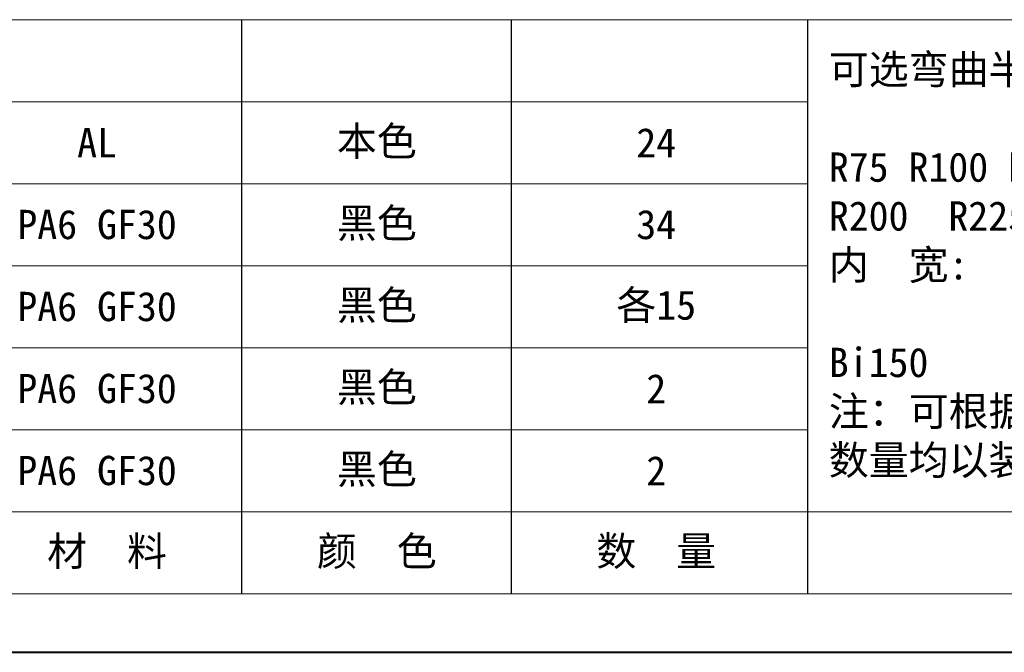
# Model space of a CAD drawing. Header units: millimetres. Extents: x -797 to 677, y 79 to 1112.
# Tile 2 of 75: x -367 to -75, y 79 to 267. Entities that reach past the tile are written whole.
import ezdxf

# ---------------------------------------------------------------- set-up
doc = ezdxf.new("R2010")
doc.units = ezdxf.units.MM
doc.layers.add('标注线', color=7, linetype='Continuous', lineweight=15)
doc.styles.add('样式 6', font='仿宋_GB2312.ttf')

msp = doc.modelspace()

# ---------------------------------------------------------------- linework, layer by layer
at = {"color": 7, "lineweight": 15}
for p, q in [((-710.209, 267.141), (-132.887, 267.141)), ((-710.209, 242.793), (-132.887, 242.793)), ((-710.209, 218.446), (-132.887, 218.446)), ((-710.209, 194.099), (-132.887, 194.099)), ((-710.209, 169.752), (-132.887, 169.752)), ((-710.209, 145.405), (-132.887, 145.405)), ((-710.209, 121.058), (20.205, 121.058))]:
    msp.add_line(p, q, dxfattribs=at)
at = {"color": 7}
for p, q in [((-300.873, 96.711), (-300.873, 267.141)), ((-220.854, 96.711), (-220.854, 267.141)), ((-132.887, 96.711), (-132.887, 267.141))]:
    msp.add_line(p, q, dxfattribs=at)
at = {"color": 7, "lineweight": 13}
for p, q in [((-132.887, 267.141), (646.274, 267.141)), ((-710.209, 96.711), (20.205, 96.711))]:
    msp.add_line(p, q, dxfattribs=at)
at = {"color": 7, "lineweight": 40}
msp.add_line((-797.163, 79.32), (663.665, 79.32), dxfattribs=at)

# ---------------------------------------------------------------- texts
at = {"layer": '标注线', "color": 7, "lineweight": 18, "char_height": 6.26069, "style": '样式 6'}
for s, insert, width, attachment_point in [('{\\H1.389x;可选弯曲半径:\\P\\PR75 R100 R125 R150 R175\\PR200  R225  R250  R300\\P内  宽:\\P\\PBi150\\P注：可根据客户要求定制,\\P数量均以装配1m计算.}', (-126.667, 193.869), 188.10983, 4), ('{\\H1.389x;AL}', (-343.881, 230.62), 49.29942, 5), ('{\\H1.389x;本色}', (-260.833, 230.62), 41.73793, 5), ('{\\H1.389x;24}', (-177.894, 230.62), 41.73793, 5), ('{\\H1.389x;PA6 GF30}', (-343.881, 206.273), 49.29942, 5), ('{\\H1.389x;黑色}', (-260.833, 206.273), 41.73793, 5), ('{\\H1.389x;34}', (-177.894, 206.273), 41.73793, 5), ('{\\H1.389x;PA6 GF30}', (-343.881, 181.926), 49.29942, 5), ('{\\H1.389x;黑色}', (-260.833, 181.926), 41.73793, 5), ('{\\H1.389x;各15}', (-177.894, 181.926), 41.73793, 5), ('{\\H1.389x;PA6 GF30}', (-343.881, 157.578), 49.29942, 5), ('{\\H1.389x;黑色}', (-260.833, 157.578), 41.73793, 5), ('{\\H1.389x;2}', (-177.894, 157.578), 41.73793, 5), ('{\\H1.389x;PA6 GF30}', (-343.881, 133.231), 49.29942, 5), ('{\\H1.389x;黑色}', (-260.833, 133.231), 41.73793, 5), ('{\\H1.389x;2}', (-177.894, 133.231), 41.73793, 5), ('{\\H1.389x; 材  料}', (-343.881, 108.884), 49.29942, 5), ('{\\H1.389x;颜  色}', (-260.833, 108.884), 41.73793, 5), ('{\\H1.389x;数  量}', (-177.894, 108.884), 41.73793, 5)]:
    msp.add_mtext(s, dxfattribs=dict(at, insert=insert, width=width, attachment_point=attachment_point))

doc.saveas('drawing.dxf')
